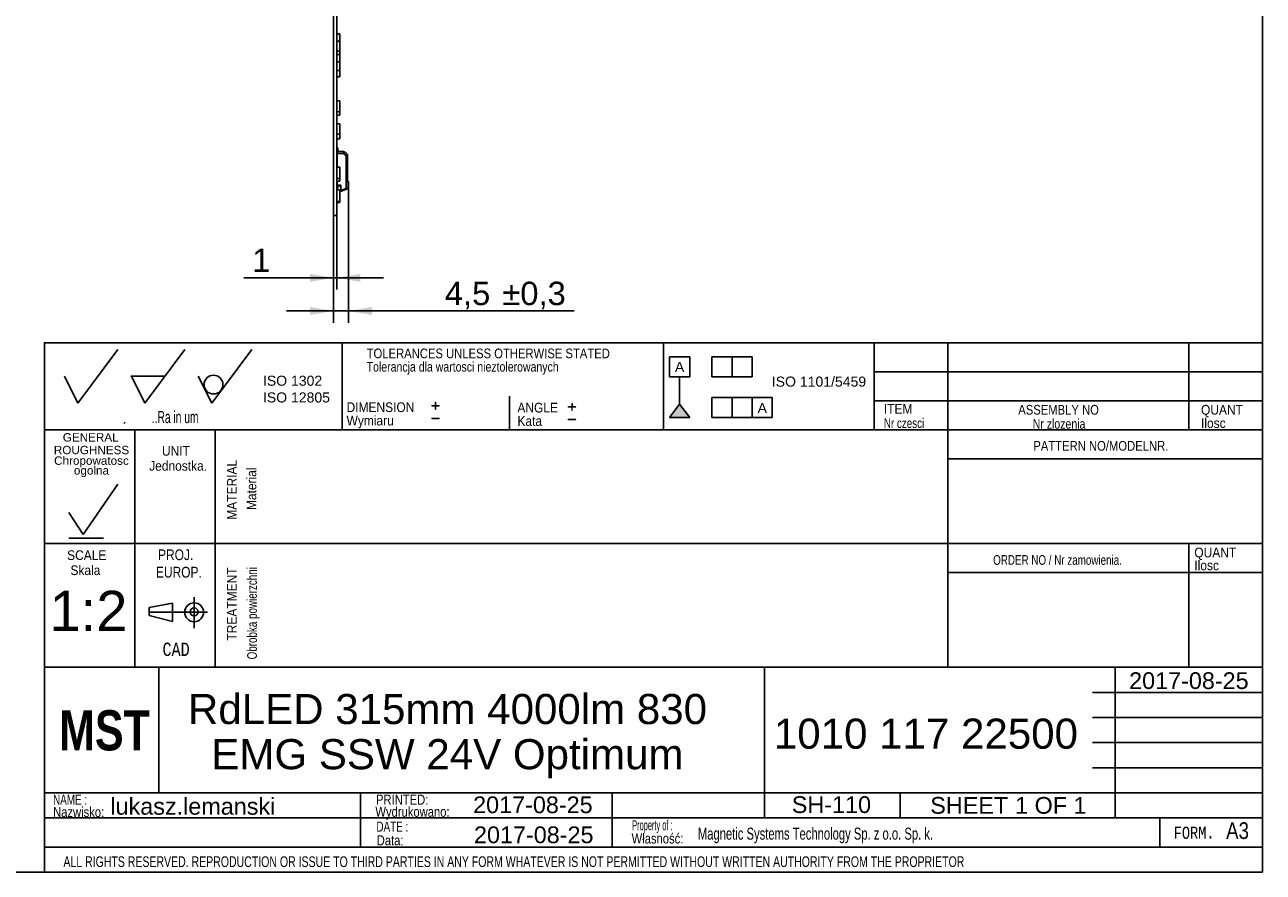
# Model space of a CAD drawing. Header units: millimetres. Extents: x 16 to 406, y 14 to 285.
# Tile 11 of 12: x 221 to 406, y 14 to 140. Entities that reach past the tile are written whole.
import ezdxf
from ezdxf.enums import TextEntityAlignment as Align
from ezdxf.lldxf.tags import DXFTag

# ---------------------------------------------------------------- set-up
doc = ezdxf.new("R2010")
doc.units = ezdxf.units.MM
for name, color, linetype in [('10', 7, 'Continuous'), ('4010-411-12610_S', 7, 'Continuous'), ('Default', 7, 'Continuous'), ('LED_2835', 7, 'Continuous'), ('PCB_RDLED_315_EM', 7, 'Continuous')]:
    doc.layers.add(name, color=color, linetype=linetype)
doc.styles.add('SEACAD_Arial', font='arial.ttf')
doc.styles.add('SEACAD_Lucida_Console', font='lucon.TTF', dxfattribs={"width": 0.8})
tags = doc.linetypes.add('CENTER2', pattern=[28.575, 19.05, -3.175, 3.175, -3.175]).pattern_tags.tags
tags[10:11] = [DXFTag(74, 4), DXFTag(75, 0), DXFTag(340, '0'), DXFTag(46, 0.0), DXFTag(50, 0.0), DXFTag(44, 0.0), DXFTag(45, 0.0)]
tags[8:9] = [DXFTag(74, 4), DXFTag(75, 0), DXFTag(340, '0'), DXFTag(46, 0.0), DXFTag(50, 0.0), DXFTag(44, 0.0), DXFTag(45, 0.0)]
tags[6:7] = [DXFTag(74, 4), DXFTag(75, 0), DXFTag(340, '0'), DXFTag(46, 0.0), DXFTag(50, 0.0), DXFTag(44, 0.0), DXFTag(45, 0.0)]
tags[4:5] = [DXFTag(74, 4), DXFTag(75, 0), DXFTag(340, '0'), DXFTag(46, 0.0), DXFTag(50, 0.0), DXFTag(44, 0.0), DXFTag(45, 0.0)]
doc.dimstyles.new('ISO', dxfattribs={"dimtxt": 3.5, "dimasz": 3.5, "dimexe": 1.75, "dimexo": 0, "dimgap": 0.875, "dimtad": 1, "dimlfac": 2, "dimtxsty": 'SEACAD_Arial', "dimblk1": '_SE_FILLED', "dimblk2": '_SE_FILLED', "dimsah": 1, "dimcen": 1.75, "dimadec": 0, "dimazin": 0, "dimtfac": 0.5, "dimtdec": 3, "dimtmove": 0, "dimatfit": 3, "dimfxl": 1, "dimarcsym": 0})

# ---------------------------------------------------------------- blocks, each defined once
blk = doc.blocks.new('SE1')
at = {"layer": '4010-411-12610_S', "color": 7, "linetype": 'Continuous'}
for p, q in [((267.44, 121.84), (267.39, 121.84)), ((267.39, 121.84), (267.39, 120.82)), ((267.41, 121.29), (267.41, 120.99)), ((267.41, 121.29), (268.27, 121.28)), ((267.41, 120.99), (267.41, 118.94)), ((268.37, 120.98), (267.41, 120.99)), ((267.44, 121.84), (267.54, 121.84)), ((267.46, 121.77), (267.46, 121.29)), ((267.54, 121.77), (267.46, 121.77)), ((267.54, 121.77), (267.54, 121.84)), ((267.54, 121.29), (267.54, 121.77)), ((268.37, 121.28), (268.27, 121.28)), ((268.37, 120.98), (268.77, 120.65)), ((268.74, 121.06), (268.56, 121.21)), ((268.74, 121.06), (268.93, 120.9)), ((268.77, 115.75), (268.77, 120.65)), ((268.79, 120.65), (268.77, 120.65)), ((268.79, 120.65), (268.79, 115.75)), ((268.9, 120.75), (268.91, 120.75)), ((268.91, 116.94), (268.91, 120.71)), ((268.96, 120.71), (268.91, 120.71)), ((268.96, 120.71), (268.96, 120.83)), ((268.96, 120.71), (268.96, 120.82)), ((268.96, 116.97), (268.96, 120.71)), ((267.39, 116.53), (267.39, 116.84)), ((267.41, 116.84), (267.41, 116.27)), ((269.06, 116.83), (268.96, 116.98)), ((269.09, 115.84), (269.09, 116.66)), ((269.11, 116.66), (269.09, 116.66)), ((269.11, 116.66), (269.11, 115.84)), ((267.39, 116.53), (267.41, 116.53)), ((267.39, 116.53), (267.39, 116.49)), ((267.39, 116.49), (267.39, 116.17)), ((267.39, 116.49), (267.41, 116.47)), ((267.41, 116.17), (267.39, 116.17)), ((267.39, 116.17), (267.39, 115.55)), ((267.41, 116.27), (267.41, 115.97)), ((267.41, 116.27), (267.97, 116.27)), ((267.51, 115.97), (267.41, 115.97)), ((267.46, 115.55), (267.46, 115.97)), ((267.87, 115.32), (268, 115.37)), ((267.87, 115.32), (268, 115.37)), ((267.96, 116.26), (267.97, 116.27)), ((267.97, 116.27), (267.97, 115.46)), ((268.77, 115.75), (267.97, 115.46)), ((268, 115.37), (268.8, 115.66)), ((268.77, 115.75), (268.79, 115.75)), ((268.8, 115.66), (268.95, 115.71)), ((268.95, 115.71), (269.05, 115.75)), ((269.09, 115.84), (269.11, 115.84))]:
    blk.add_line(p, q, dxfattribs=at)
for centre, radius, start, end in [((267.69, 120.82), 0.3, 180, 203.5565), ((267.34, 121.77), 0.125, 0, 36.8699), ((268.37, 120.98), 0.3, 50, 89.5), ((270.86, 120.47), 1.97, 167.4582, 171.8143), ((268.69, 120.7), 0.219, 3.8374, 15.2098), ((268.86, 120.83), 0.1, 0, 50.004), ((268.87, 120.82), 0.0975, 7.1686, 50.9211), ((250.18, 100.99), 24.61, 39.9161, 40.4227), ((268.91, 116.66), 0.178, 0.9156, 40.6566), ((268.81, 116.66), 0.3, 24.3895, 34.5071), ((268.85, 116.68), 0.259, 17.7714, 34.9386), ((268.81, 116.66), 0.3, 0.0001, 19.8912), ((263.8, 129.47), 14.62, 285.9526, 286.5831), ((267.7, 115.8), 0.504, 282.9747, 289.9044), ((265.08, 114.39), 3.08, 18.5955, 20.4484), ((283.93, 65.2), 52.77, 106.4672, 106.67), ((284.61, 63.6), 54.5, 106.5368, 106.6723), ((269.01, 115.84), 0.1, 290.0008, 360)]:
    blk.add_arc(centre, radius, start, end, dxfattribs=at)
for centre, major_axis, ratio, start_param, end_param in [((268.37, 120.98), (-0.003, -0.3), 0.008726, 1.570846, 3.141593), ((268.37, 120.98), (-0.193, -0.23), 0.006685, 1.576384, 3.142265), ((268.86, 120.71), (-0.1, 0), 0.460891, 3.141472, 4.202595), ((268.77, 115.75), (0.0342, -0.094), 0.0082, 0, 1.567917)]:
    blk.add_ellipse(centre, major_axis=major_axis, ratio=ratio, start_param=start_param, end_param=end_param, dxfattribs=at)
for points, knots in [([(268.9, 120.75), (268.89, 120.75), (268.86, 120.74), (268.82, 120.72), (268.78, 120.69), (268.77, 120.66), (268.77, 120.65)], [0, 0, 0, 0, 0.292887, 0.533906, 0.751905, 1, 1, 1, 1]), ([(268.79, 120.65), (268.79, 120.65), (268.79, 120.66), (268.8, 120.68), (268.81, 120.69), (268.82, 120.69), (268.85, 120.7), (268.88, 120.71), (268.9, 120.71), (268.91, 120.71)], [0, 0, 0, 0, 0.082466, 0.249738, 0.305201, 0.359595, 0.470754, 0.837658, 1, 1, 1, 1]), ([(268.91, 116.94), (268.91, 116.95), (268.93, 116.95), (268.94, 116.96), (268.95, 116.96), (268.96, 116.97), (268.96, 116.97), (268.96, 116.97), (268.96, 116.97)], [0, 0, 0, 0, 0.194806, 0.378183, 0.550239, 0.71111, 0.860962, 1, 1, 1, 1]), ([(267.51, 115.97), (267.52, 115.97), (267.54, 115.97), (267.57, 115.98), (267.59, 116), (267.63, 116.02), (267.66, 116.04), (267.71, 116.07), (267.76, 116.11), (267.81, 116.15), (267.86, 116.18), (267.91, 116.22), (267.96, 116.26)], [0, 0, 0, 0, 0.175168, 0.175168, 0.175168, 0.395846, 0.395846, 0.395846, 0.706062, 0.706062, 0.706062, 1, 1, 1, 1]), ([(267.81, 115.4), (267.82, 115.38), (267.83, 115.36), (267.85, 115.33), (267.87, 115.32), (267.87, 115.32)], [0.0622341, 0.0622341, 0.0622341, 0.0622341, 0.5, 0.5, 1, 1, 1, 1]), ([(268.79, 115.75), (268.79, 115.75), (268.79, 115.74), (268.8, 115.72), (268.8, 115.7), (268.8, 115.69), (268.81, 115.67), (268.8, 115.66), (268.8, 115.66)], [0, 0, 0, 0, 0.120756, 0.245822, 0.373174, 0.500541, 0.719177, 1, 1, 1, 1]), ([(268.97, 115.81), (268.97, 115.79), (268.98, 115.76), (268.97, 115.73), (268.96, 115.72), (268.95, 115.71)], [0, 0, 0, 0, 0.5, 0.5, 1, 1, 1, 1]), ([(269.09, 115.84), (269.1, 115.82), (269.09, 115.8), (269.08, 115.77), (269.06, 115.76), (269.05, 115.75)], [0, 0, 0, 0, 0.5, 0.5, 1, 1, 1, 1])]:
    blk.add_open_spline(points, degree=3, knots=knots, dxfattribs=at)
blk.add_rational_spline([(269.05, 116.78), (269.07, 116.8), (269.07, 116.82), (269.06, 116.83)], [1.03238197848, 0.973672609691, 0.994794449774, 1.09574749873], degree=3, dxfattribs=at)
at = {"layer": 'LED_2835', "color": 7, "linetype": 'Continuous'}
for p, q in [((267.36, 138.88), (267.76, 138.88)), ((267.76, 138.88), (267.81, 138.88)), ((267.76, 138.88), (267.76, 138.65)), ((267.81, 138.88), (267.81, 138.79)), ((267.36, 137.8), (267.76, 137.8)), ((267.76, 138.79), (267.81, 138.79)), ((267.76, 138.65), (267.81, 138.65)), ((267.76, 137.8), (267.76, 137.58)), ((267.76, 137.67), (267.81, 137.67)), ((267.76, 137.58), (267.81, 137.58)), ((267.81, 138.65), (267.81, 138.79)), ((267.81, 138.65), (267.81, 137.67)), ((267.81, 137.58), (267.81, 137.67)), ((267.81, 137.58), (267.81, 136.28)), ((267.36, 136.28), (267.81, 136.28)), ((267.36, 135.77), (267.81, 135.77)), ((267.81, 136.28), (267.81, 135.77)), ((267.81, 135.77), (267.81, 134.7)), ((267.36, 134.7), (267.81, 134.7)), ((267.36, 133.4), (267.81, 133.4)), ((267.81, 134.7), (267.81, 133.4)), ((267.81, 133.4), (267.81, 132.63)), ((267.36, 132.47), (267.76, 132.47)), ((267.76, 132.63), (267.81, 132.63)), ((267.76, 132.63), (267.76, 132.47)), ((267.76, 132.47), (267.81, 132.47)), ((267.81, 132.63), (267.81, 132.47)), ((267.36, 128.85), (267.81, 128.85)), ((267.36, 128.85), (267.81, 128.85)), ((267.81, 128.85), (267.81, 128.85)), ((267.81, 128.85), (267.81, 127.2)), ((267.36, 127.2), (267.81, 127.2)), ((267.36, 126.72), (267.76, 126.72)), ((267.76, 126.81), (267.81, 126.81)), ((267.76, 126.81), (267.76, 126.72)), ((267.76, 126.72), (267.81, 126.72)), ((267.81, 127.2), (267.81, 126.81)), ((267.81, 126.81), (267.81, 126.72)), ((267.36, 125.41), (267.81, 125.41)), ((267.81, 125.41), (267.81, 123.9)), ((267.36, 123.9), (267.81, 123.9)), ((267.36, 123.2), (267.76, 123.2)), ((267.76, 123.32), (267.81, 123.32)), ((267.76, 123.32), (267.76, 123.2)), ((267.76, 123.31), (267.81, 123.31)), ((267.76, 123.2), (267.81, 123.2)), ((267.81, 123.9), (267.81, 123.32)), ((267.81, 123.32), (267.81, 123.31)), ((267.81, 123.31), (267.81, 123.2)), ((267.36, 118.94), (267.81, 118.94)), ((267.81, 118.94), (267.81, 117.27)), ((267.36, 117.27), (267.81, 117.27)), ((267.36, 116.84), (267.76, 116.84)), ((267.76, 116.92), (267.81, 116.92)), ((267.76, 116.92), (267.76, 116.84)), ((267.81, 117.27), (267.81, 116.92)), ((267.36, 115.55), (267.81, 115.55)), ((267.81, 115.55), (267.81, 113.81)), ((267.36, 113.81), (267.81, 113.81)), ((267.36, 113.66), (267.76, 113.66)), ((267.76, 113.69), (267.81, 113.69)), ((267.76, 113.69), (267.76, 113.66)), ((267.76, 113.66), (267.81, 113.66)), ((267.81, 113.81), (267.81, 113.69)), ((267.81, 113.69), (267.81, 113.66))]:
    blk.add_line(p, q, dxfattribs=at)
at = {"layer": 'PCB_RDLED_315_EM', "color": 7, "linetype": 'Continuous'}
for p, q in [((266.86, 111.74), (266.86, 178.5)), ((267.36, 111.74), (267.36, 178.5)), ((267.39, 113.25), (267.36, 113.25)), ((267.39, 113.18), (267.36, 113.18)), ((267.39, 112.94), (267.36, 112.94)), ((267.39, 113.18), (267.39, 113.25)), ((267.39, 112.94), (267.39, 113.18)), ((267.39, 112.34), (267.39, 112.94)), ((266.86, 111.74), (267.36, 111.74)), ((267.39, 112.34), (267.36, 112.34))]:
    blk.add_line(p, q, dxfattribs=at)
blk = doc.blocks.new('DMBLK14')
at = {"layer": 'Default', "linetype": 'Continuous'}
for points in [[(263.36, 101.82), (266.86, 102.4), (263.36, 102.99)], [(270.86, 101.82), (270.86, 102.99), (267.36, 102.4)]]:
    blk.add_hatch(color=7, dxfattribs=at).paths.add_polyline_path(points)
at = {"layer": 'Default', "color": 7, "linetype": 'Continuous'}
for p, q in [((266.86, 111.74), (266.86, 100.65)), ((267.36, 111.74), (267.36, 100.65)), ((253.47, 102.4), (274.36, 102.4))]:
    blk.add_line(p, q, dxfattribs=at)
at = {"layer": 'Default', "color": 7, "linetype": 'Continuous', "style": 'SEACAD_Arial'}
blk.add_text('1', height=3.5, dxfattribs=at).set_placement((254.7, 106.78), align=Align.TOP_LEFT)
blk = doc.blocks.new('_SE_FILLED')
at = {"color": 0}
blk.add_line((0, 0), (-1, 0), dxfattribs=at)
blk.add_solid([(0, 0), (-1, -0.1665), (-1, 0.1665), (0, 0)], dxfattribs=at)
blk = doc.blocks.new('DMBLK25')
at = {"layer": 'Default', "linetype": 'Continuous'}
for points in [[(263.36, 96.87), (266.86, 97.46), (263.36, 98.04)], [(272.61, 96.87), (272.61, 98.04), (269.11, 97.46)]]:
    blk.add_hatch(color=7, dxfattribs=at).paths.add_polyline_path(points)
at = {"layer": 'Default', "color": 7, "linetype": 'Continuous'}
for p, q in [((269.11, 115.84), (269.11, 95.71)), ((266.86, 111.74), (266.86, 95.71)), ((259.86, 97.46), (302.83, 97.46))]:
    blk.add_line(p, q, dxfattribs=at)
at = {"layer": 'Default', "color": 7, "linetype": 'Continuous', "style": 'SEACAD_Arial'}
for s, p in [('4,5', (283.5, 101.83)), ('±0,3', (292.1, 101.83))]:
    blk.add_text(s, height=3.5, dxfattribs=at).set_placement(p, align=Align.TOP_LEFT)
blk = doc.blocks.new('SEANNOT_GROUP11')
at = {"layer": 'Default', "color": 7, "linetype": 'Continuous', "style": 'SEACAD_Arial'}
for s, p in [('RdLED 315mm 4000lm 830', (245.12, 40.22)), ('  EMG SSW 24V Optimum', (245.12, 33.47))]:
    blk.add_text(s, height=4.5, dxfattribs=at).set_placement(p, align=Align.TOP_LEFT)
blk = doc.blocks.new('SEANNOT_GROUP12')
at = {"layer": 'Default', "color": 7, "linetype": 'Continuous', "style": 'SEACAD_Arial'}
blk.add_text('1010 117 22500', height=4.5, dxfattribs=at).set_placement((332.67, 36.54), align=Align.TOP_LEFT)
blk = doc.blocks.new('SEANNOT_GROUP13')
at = {"layer": 'Default', "color": 7, "linetype": 'Continuous', "style": 'SEACAD_Arial'}
blk.add_text('lukasz.lemanski', height=2.5, dxfattribs=at).set_placement((233.53, 24.68), align=Align.TOP_LEFT)
blk = doc.blocks.new('SEANNOT_GROUP14')
at = {"layer": 'Default', "color": 7, "linetype": 'Continuous', "style": 'SEACAD_Arial'}
blk.add_text('SH-110', height=2.5, dxfattribs=at).set_placement((335.35, 24.93), align=Align.TOP_LEFT)
blk = doc.blocks.new('SEANNOT_GROUP15')
at = {"layer": 'Default', "color": 7, "linetype": 'Continuous', "style": 'SEACAD_Arial'}
blk.add_text('2017-08-25', height=2.5, dxfattribs=at).set_placement((287.86, 20.42), align=Align.TOP_LEFT)
blk = doc.blocks.new('SEANNOT_GROUP16')
at = {"layer": 'Default', "color": 7, "linetype": 'Continuous', "style": 'SEACAD_Arial'}
blk.add_text('1:2', height=6, dxfattribs=at).set_placement((224.43, 55.64), align=Align.TOP_LEFT)
blk = doc.blocks.new('SEANNOT_GROUP17')
at = {"layer": 'Default', "color": 7, "linetype": 'Continuous', "style": 'SEACAD_Arial'}
blk.add_text('2017-08-25', height=2.5, dxfattribs=at).set_placement((287.73, 24.91), align=Align.TOP_LEFT)
blk = doc.blocks.new('SEANNOT_GROUP18')
at = {"layer": 'Default', "color": 7, "linetype": 'Continuous', "style": 'SEACAD_Arial'}
for s, p in [('SHEET ', (356.04, 24.82)), ('1', (368.7, 24.82)), (' OF ', (370.66, 24.82)), ('1', (377.45, 24.82))]:
    blk.add_text(s, height=2.5, dxfattribs=at).set_placement(p, align=Align.TOP_LEFT)
blk = doc.blocks.new('SEANNOT_GROUP19')
at = {"layer": 'Default', "color": 7, "linetype": 'Continuous', "style": 'SEACAD_Arial'}
blk.add_text('2017-08-25', height=2.5, dxfattribs=at).set_placement((385.75, 43.46), align=Align.TOP_LEFT)

msp = doc.modelspace()

# ---------------------------------------------------------------- hatches: boundary and pattern name
at = {"layer": 'Default', "linetype": 'Continuous'}
msp.add_hatch(color=7, dxfattribs=at).paths.add_polyline_path([(318.5887, 83.5055), (317.0887, 81.5206), (320.0887, 81.5206)])

# ---------------------------------------------------------------- linework, layer by layer
at = {"layer": '10', "color": 7, "linetype": 'Continuous'}
for p, q in [((268.1664, 92.7025), (268.1664, 79.7025)), ((316.1664, 92.7025), (316.1664, 79.7025)), ((347.6664, 92.7025), (347.6664, 79.7025)), ((358.6664, 92.7025), (358.6664, 44.2025)), ((394.6664, 92.7025), (394.6664, 79.7025)), ((228.6664, 83.7025), (234.6664, 91.7025)), ((238.6664, 83.7025), (244.6664, 91.7025)), ((248.6664, 83.7025), (254.6664, 91.7025)), ((226.6664, 87.7025), (228.6664, 83.7025)), ((236.6664, 87.7025), (241.6664, 87.7025)), ((236.6664, 87.7025), (238.6664, 83.7025)), ((246.6664, 87.7025), (248.6664, 83.7025)), ((405.6664, 88.3691), (347.6664, 88.3691)), ((293.1664, 84.7025), (293.1664, 79.7025)), ((405.6664, 84.0358), (347.6664, 84.0358)), ((405.6664, 79.7025), (223.6664, 79.7025)), ((235.541, 80.6292), (235.7172, 80.8353)), ((237.1664, 79.7025), (237.1664, 44.2025)), ((237.1664, 79.7025), (237.1664, 45.7025)), ((249.1664, 79.7025), (249.1664, 44.2025)), ((405.6664, 75.3691), (358.6664, 75.3691)), ((229.4692, 64.067), (234.6676, 71.572)), ((227.327, 67.3491), (229.4692, 64.067)), ((227.327, 63.5278), (232.5255, 63.5278)), ((405.6664, 62.7025), (223.6664, 62.7025)), ((394.6664, 62.7025), (394.6664, 44.2025)), ((405.6664, 58.3691), (358.6664, 58.3691)), ((239.3123, 53.1174), (242.7982, 53.8094)), ((242.7982, 53.8094), (242.7982, 51.0413)), ((246.0414, 54.6781), (246.0414, 50.0695)), ((246.0414, 54.6781), (246.0414, 50.0695)), ((239.3123, 51.9247), (239.3123, 53.1174)), ((242.7982, 51.0413), (239.3123, 51.9247)), ((331.2915, 44.2025), (223.6664, 44.2025)), ((331.1664, 44.2025), (223.6664, 44.2025)), ((240.7703, 25.5444), (240.7703, 44.2944)), ((380.2915, 44.2025), (405.7915, 44.2025)), ((383.6664, 21.7025), (383.6664, 44.2025)), ((380.2915, 40.4525), (405.7915, 40.4525)), ((380.2915, 36.7025), (405.7915, 36.7025)), ((380.2915, 32.9525), (405.7915, 32.9525)), ((380.2915, 29.2025), (405.7915, 29.2025)), ((223.6664, 25.4525), (405.7915, 25.4525)), ((270.9256, 25.4138), (270.9256, 17.2887)), ((308.5239, 25.4525), (308.5239, 17.3274)), ((351.5415, 25.4525), (351.5415, 21.7025)), ((223.6664, 21.7025), (380.2915, 21.7025)), ((390.3535, 21.7025), (390.3535, 17.3275)), ((223.6664, 17.3275), (405.6664, 17.3275))]:
    msp.add_line(p, q, dxfattribs=at)
at = {"layer": '10', "color": 7, "linetype": 'CENTER2'}
msp.add_line((239.3123, 52.4253), (248.0282, 52.4253), dxfattribs=at)
at = {"layer": '10', "color": 7, "linetype": 'Continuous'}
for points in [[(405.6664, 13.5775), (405.6664, 284.5775), (15.6664, 284.5775), (15.6664, 13.5775), (405.6664, 13.5775)], [(405.6664, 13.5775), (405.6664, 92.7025), (223.6664, 92.7025), (223.6664, 13.5775), (405.6664, 13.5775)], [(331.2915, 44.2025), (331.2915, 21.7025), (405.6664, 21.7025), (405.6664, 44.2025), (331.2915, 44.2025)]]:
    msp.add_lwpolyline(points, dxfattribs=at)
for centre, radius in [((248.9389, 86.4574), 1.4016), ((246.0414, 52.4254), 1.4146), ((246.0414, 52.4843), 0.6075)]:
    msp.add_circle(centre, radius, dxfattribs=at)
msp.add_point((236.6664, 87.7025), dxfattribs=at)
at = {"layer": 'Default', "color": 7, "linetype": 'Continuous'}
for p, q in [((317.0887, 87.6113), (317.0887, 90.6113)), ((317.0887, 90.6113), (320.0887, 90.6113)), ((320.0887, 90.6113), (320.0887, 87.6113)), ((323.4244, 87.6113), (323.4244, 90.6113)), ((323.4244, 90.6113), (329.4244, 90.6113)), ((326.4244, 90.6113), (326.4244, 87.6113)), ((329.4244, 90.6113), (329.4244, 87.6113)), ((320.0887, 87.6113), (317.0887, 87.6113)), ((318.5887, 83.5055), (318.5887, 87.6113)), ((329.4244, 87.6113), (323.4244, 87.6113)), ((317.0887, 81.5206), (318.5887, 83.5055)), ((318.5887, 83.5055), (320.0887, 81.5206)), ((323.4244, 81.5206), (323.4244, 84.5206)), ((323.4244, 84.5206), (332.4244, 84.5206)), ((326.4244, 84.5206), (326.4244, 81.5206)), ((329.4244, 81.5206), (329.4244, 84.5206)), ((332.4244, 84.5206), (332.4244, 81.5206)), ((320.0887, 81.5206), (317.0887, 81.5206)), ((332.4244, 81.5206), (323.4244, 81.5206))]:
    msp.add_line(p, q, dxfattribs=at)

# ---------------------------------------------------------------- block references
at = {"layer": 'Default'}
for name in ['SE1', 'SEANNOT_GROUP16', 'SEANNOT_GROUP19', 'SEANNOT_GROUP11', 'SEANNOT_GROUP12', 'SEANNOT_GROUP13', 'SEANNOT_GROUP17', 'SEANNOT_GROUP14', 'SEANNOT_GROUP18', 'SEANNOT_GROUP15']:
    msp.add_blockref(name, (0, 0), dxfattribs=at)

# ---------------------------------------------------------------- texts
at = {"layer": '10', "attachment_point": 1}
for s, insert, char_height, width, style in [('{\\farial rounded mt|b0||i0||c0|p34;\\C7;\\H1.45000002;\\W0.83002;TOLERANCES UNLESS OTHERWISE STATED}', (271.823, 91.8398), 1.45, 38.614141, 'SEACAD_Arial'), ('{\\farial rounded mt|b0||i0||c0|p34;\\C7;\\H1.45000002;\\W0.77704;Tolerancja dla wartosci nieztolerowanych}', (271.823, 89.8398), 1.45, 36.029358, 'SEACAD_Arial'), ('{\\farial rounded mt|b0||i0||c0|p34;\\C7;\\H1.45000002;\\W0.883;DIMENSION}', (268.823, 83.801), 1.45, 10.15001, 'SEACAD_Arial'), ('{\\farial rounded mt|b0||i0||c0|p34;\\C7;\\H1.45000002;\\W0.883;ANGLE}', (294.3509, 83.7369), 1.45, 6.052184, 'SEACAD_Arial'), ('{\\farial rounded mt|b0||i0||c0|p34;\\C7;\\H1.45000002;\\W0.883;ITEM}', (349.1061, 83.5453), 1.45, 4.255445, 'SEACAD_Arial'), ('{\\farial rounded mt|b0||i0||c0|p34;\\C7;\\H1.45000002;\\W0.83002;ASSEMBLY NO}', (369.1852, 83.4185), 1.45, 12.829358, 'SEACAD_Arial'), ('{\\farial rounded mt|b0||i0||c0|p34;\\C7;\\H1.45000002;\\W0.883;QUANT}', (396.4966, 83.4185), 1.45, 6.241314, 'SEACAD_Arial'), ('{\\farial rounded mt|b0||i0||c0|p34;\\C7;\\H1.8;\\W0.608;..Ra in um}', (239.7304, 82.5025), 1.8, 8.921749, 'SEACAD_Arial'), ('{\\farial rounded mt|b0||i0||c0|p34;\\C7;\\H1.45000002;\\W0.883;Wymiaru}', (268.823, 81.801), 1.45, 8.67569, 'SEACAD_Arial'), ('{\\farial rounded mt|b0||i0||c0|p34;\\C7;\\H1.45000002;\\W0.883;Kata}', (294.3509, 81.7369), 1.45, 5.07501, 'SEACAD_Arial'), ('{\\farial rounded mt|b0||i0||c0|p34;\\C7;\\H1.45000002;\\W0.72406;Nr czesci }', (349.1061, 81.4185), 1.45, 7.78588, 'SEACAD_Arial'), ('{\\farial rounded mt|b0||i0||c0|p34;\\C7;\\H1.45000002;\\W0.77704;Nr zlozenia}', (371.3489, 81.3193), 1.45, 9.504276, 'SEACAD_Arial'), ('{\\farial rounded mt|b0||i0||c0|p34;\\C7;\\H1.45000002;\\W0.883;Ilosc}', (396.4966, 81.4185), 1.45, 6.934793, 'SEACAD_Arial'), ('{\\farial rounded mt|b0||i0||c0|p34;\\C7;\\H1.45000002;\\W0.83002;PATTERN NO/MODELNR.}', (371.4383, 78.0241), 1.45, 21.434793, 'SEACAD_Arial'), ('{\\farial rounded mt|b0||i0||c0|p34;\\C7;\\H1.45000002;\\W0.883;UNIT}', (241.2329, 77.2753), 1.45, 4.16088, 'SEACAD_Arial'), ('{\\farial rounded mt|b0||i0||c0|p34;\\C7;\\H1.45000002;\\W0.883;Jednostka.}', (239.3294, 75.0364), 1.45, 8.726285, 'SEACAD_Arial'), ('{\\farial rounded mt|b0||i0||c0|p34;\\C7;\\H1.45000002;\\W0.883;SCALE}', (227.0667, 61.6902), 1.45, 5.863054, 'SEACAD_Arial'), ('{\\farial rounded mt|b0||i0||c0|p34;\\C7;\\H1.60000002;\\W0.8;PROJ.}', (240.6541, 61.826), 1.6, 5.113054, 'SEACAD_Arial'), ('{\\farial rounded mt|b0||i0||c0|p34;\\C7;\\H1.45000002;\\W0.72406;ORDER NO / Nr zamowienia.}', (365.4383, 60.9698), 1.45, 25.030887, 'SEACAD_Arial'), ('{\\farial rounded mt|b0||i0||c0|p34;\\C7;\\H1.45000002;\\W0.883;QUANT}', (395.4966, 62.0852), 1.45, 6.241314, 'SEACAD_Arial'), ('{\\farial rounded mt|b0||i0||c0|p34;\\C7;\\H1.45000002;\\W0.883;Skala}', (227.5677, 59.4364), 1.45, 5.777229, 'SEACAD_Arial'), ('{\\farial rounded mt|b0||i0||c0|p34;\\C7;\\H1.60000002;\\W0.8;EUROP.}', (240.3364, 59.2199), 1.6, 6.643488, 'SEACAD_Arial'), ('{\\farial rounded mt|b0||i0||c0|p34;\\C7;\\H1.45000002;\\W0.883;Ilosc}', (395.4966, 60.1647), 1.45, 6.934793, 'SEACAD_Arial'), ('{\\fLucida Console|b0||i0||c0|p34;\\C7;\\H1.99999998;\\W0.8;CAD}', (241.316, 47.8953), 2, 4.533343, 'SEACAD_Lucida_Console'), ('{\\farial rounded mt|b0||i0||c0|p34;\\C7;\\H1.5;\\W0.704;NAME :}', (224.9675, 25.1761), 1.5, 5.576097, 'SEACAD_Arial'), ('{\\farial rounded mt|b0||i0||c0|p34;\\C7;\\H1.5;\\W0.8;PRINTED:}', (273.2161, 25.1761), 1.5, 8.9879, 'SEACAD_Arial'), ('{\\farial rounded mt|b0||i0||c0|p34;\\C7;\\H1.5;\\W0.8;Nazwisko:}', (224.9676, 23.329), 1.5, 7.678383, 'SEACAD_Arial'), ('{\\farial rounded mt|b0||i0||c0|p34;\\C7;\\H1.5;\\W0.8;Wydrukowano:}', (273.1279, 23.366), 1.5, 11.438653, 'SEACAD_Arial'), ('{\\farial rounded mt|b0||i0||c0|p34;\\C7;\\H1.5;\\W0.704;DATE :}', (273.2821, 21.1484), 1.5, 5.217401, 'SEACAD_Arial'), ('{\\farial rounded mt|b0||i0||c0|p34;\\C7;\\H1.5;\\W0.46208;Property of :}', (311.4969, 21.3579), 1.5, 8.869575, 'SEACAD_Arial'), ('{\\farial rounded mt|b0||i0||c0|p34;\\C7;\\H1.8;\\W0.667;Magnetic Systems Technology Sp. z o.o. Sp. k.}', (321.3166, 20.2436), 1.8, 58.304358, 'SEACAD_Arial'), ('{\\fLucida Console|b0||i0||c0|p34;\\C7;\\H1.8;\\W0.8;FORM.}', (392.4164, 20.3775), 1.8, 6.80001, 'SEACAD_Lucida_Console'), ('{\\farial rounded mt|b0||i0||c0|p34;\\C7;\\H2.50000002;\\W0.8;A3}', (400.244, 21.0473), 2.5, 3.315227, 'SEACAD_Arial'), ('{\\farial rounded mt|b0||i0||c0|p34;\\C7;\\H1.5;\\W0.8;Data:}', (273.3248, 19.0982), 1.5, 6.195662, 'SEACAD_Arial'), ('{\\farial rounded mt|b0||i0||c0|p34;\\C7;\\H1.5;\\W0.8;Własność:}', (311.4137, 19.3737), 1.5, 10.891314, 'SEACAD_Arial'), ('{\\farial rounded mt|b0||i0||c0|p34;\\C7;\\H1.60000002;\\W0.704;ALL RIGHTS RESERVED. REPRODUCTION OR ISSUE TO THIRD PARTIES IN ANY FORM WHATEVER IS NOT PERMITTED WITHOUT WRITTEN AUTHORITY FROM THE PROPRIETOR}', (226.5139, 15.9553), 1.6, 148.000012, 'SEACAD_Arial')]:
    msp.add_mtext(s, dxfattribs=dict(at, insert=insert, char_height=char_height, width=width, style=style))
at = {"layer": '10', "char_height": 1.25, "attachment_point": 1}
for s, insert, width in [('{\\fArial|b0||i0||c0|p34;\\C7;\\H1.2499998;\\W1.;GENERAL}', (226.4186, 79.1957), 8.3424), ('{\\fArial|b0||i0||c0|p34;\\C7;\\H1.2499998;\\W1.;ROUGHNESS}', (225.0839, 77.3018), 11.222834)]:
    msp.add_mtext(s, dxfattribs=dict(at, insert=insert, width=width))
at = {"layer": '10', "insert": (230.7029, 74.1738), "char_height": 1.25, "width": 11.65265, "attachment_point": 5, "line_spacing_factor": 0.7}
msp.add_mtext('{\\fArial|b0||i0||c0|p34;\\C7;\\H1.24999998;\\W1.;Chropowatosc\\P}{\\fArial|b0||i0||c0|p34;\\C7;\\H1.24999998;\\W1.;ogolna}', dxfattribs=at)
at = {"layer": '10', "char_height": 1.45, "attachment_point": 1, "rotation": 89.999994, "style": 'SEACAD_Arial'}
for s, insert, width in [('{\\farial rounded mt|b0||i0||c0|p34;\\C7;\\H1.45000002;\\W0.883;MATERIAL}', (250.9679, 66.2608), 8.920662), ('{\\farial rounded mt|b0||i0||c0|p34;\\C7;\\H1.45000002;\\W0.883;Material}', (253.8878, 67.7032), 7.153155), ('{\\farial rounded mt|b0||i0||c0|p34;\\C7;\\H1.45000002;\\W0.72406;Obrobka powierzchni}', (253.9679, 45.3948), 17.047554), ('{\\farial rounded mt|b0||i0||c0|p34;\\C7;\\H1.45000002;\\W0.883;TREATMENT}', (250.9679, 48.1987), 10.87501)]:
    msp.add_mtext(s, dxfattribs=dict(at, insert=insert, width=width))
at = {"layer": 'Default'}
for s, insert, char_height, width, attachment_point in [('{\\fArial CE|b0||i0||c0|p34;\\C7;\\H1.5;\\W1.;A}', (318.5825, 89.835), 1.5, 1.402184, 2), ('{\\fArial|b0||i0||c0|p34;\\C7;\\H1.5;\\W1.;ISO 1302 \\P}{\\fArial|b0||i0||c0|p34;\\C7;\\H1.5;\\W1.;ISO 12805}', (256.3273, 87.7851), 1.5, 10.486332, 1), ('{\\fArial|b0||i0||c0|p34;\\C7;\\H1.5;\\W1.;ISO 1101/5459}', (339.4139, 87.6533), 1.5, 14.66134, 2), ('{\\fSolid Edge ISO|b0||i0||c0|p34;\\C7;\\H2.5;\\W1.;+\\P}', (281.2929, 84.7968), 2.5, 1.882447, 1), ('{\\fSolid Edge ISO|b0||i0||c0|p34;\\C7;\\H2.5;\\W1.;+\\P}', (301.686, 84.64), 2.5, 1.882447, 1), ('{\\fArial CE|b0||i0||c0|p34;\\C7;\\H1.5;\\W1.;A}', (330.9389, 83.7093), 1.5, 1.402184, 2), ('{\\fSolid Edge ISO|b0||i0||c0|p34;\\C7;\\H2.5;\\W1.;-\\P}', (281.2929, 82.9144), 2.5, 1.882447, 1), ('{\\fSolid Edge ISO|b0||i0||c0|p34;\\C7;\\H2.5;\\W1.;-\\P}', (301.686, 82.7575), 2.5, 1.882447, 1), ('{\\fImpact|b0||i0||c0|p34;\\C7;\\H6.;\\W1.;MST}', (225.8529, 37.789), 6, 14.453176, 1)]:
    msp.add_mtext(s, dxfattribs=dict(at, insert=insert, char_height=char_height, width=width, attachment_point=attachment_point))

# ---------------------------------------------------------------- dimensions: what is measured, and where the dimension line sits
at = {"layer": 'Default', "color": 7, "linetype": 'Continuous'}
dim = msp.add_linear_dim(base=(269.1144, 97.4564), p1=(266.8644, 111.7419), p2=(269.1144, 115.8439), text='\\A1;<> ±0,3', dimstyle='ISO', dxfattribs=at)
dim.commit()
dim.dimension.update_dxf_attribs({"geometry": 'DMBLK25', "text_midpoint": (282.2747, 97.4564), "dimtype": 160})
dim = msp.add_linear_dim(base=(266.8644, 102.4018), p1=(266.8644, 111.7419), p2=(267.3644, 111.7419), angle=0, text='\\A1;<>', dimstyle='ISO', dxfattribs=at)
dim.commit()
dim.dimension.update_dxf_attribs({"geometry": 'DMBLK14', "text_midpoint": (258.6612, 102.4018), "dimtype": 161})

doc.saveas('drawing.dxf')
